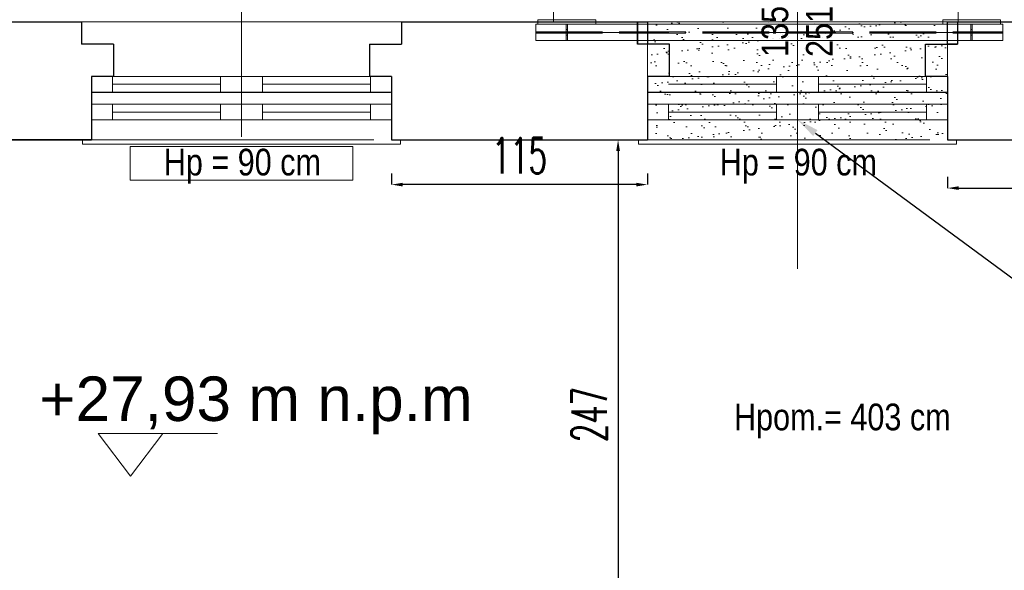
# Model space of a CAD drawing. Header units: millimetres. Extents: x 402 to 79005, y -7782 to 89952.
# Tile 60 of 256: x 26044 to 26487, y 14660 to 14907. Entities that reach past the tile are written whole.
import ezdxf
from ezdxf import colors
from ezdxf.entities.mleader import LeaderData, LeaderLine
from ezdxf.math import Vec2, Vec3

# ---------------------------------------------------------------- set-up
doc = ezdxf.new("R2010")
doc.units = ezdxf.units.MM
doc.header["$LTSCALE"] = 10
for name, pattern in [('ACAD_ISO02W100', [15, 12, -3]), ('ACAD_ISO04W100', [30, 24, -3, 0, -3]), ('DASHED', [19.05, 12.7, -6.35])]:
    doc.linetypes.add(name, pattern=pattern)
doc.layers.get('0').update_dxf_attribs({"lineweight": 0})
doc.layers.get('Defpoints').update_dxf_attribs({"color": 253})
for name, color, linetype, lineweight in [('000_rzedne', 7, 'Continuous', 0), ('01 parter - ściany', 253, 'Continuous', 35), ('0_A_GRZEJNKI', 6, 'Continuous', 0), ('0_A_OKNA ISTNIEJACE', 7, 'Continuous', 0), ('0_A_PRZEKRÓJ', 5, 'Continuous', 0), ('0_A_WYMIAROWANIE', 1, 'Continuous', 5), ('0_A_ŚCIANY ', 253, 'Continuous', 30), ('0_OPISY', 1, 'Continuous', 0), ('0_PROJ WYBURZENIA', 1, 'Continuous', 0), ('0_ZAMUROWANIA', 150, 'Continuous', 30), ('AS_Belki', 145, 'Continuous', 0), ('AS_Blachy', 30, 'Continuous', 0)]:
    doc.layers.add(name, color=color, linetype=linetype, lineweight=lineweight)
doc.styles.add('SIMPLEXD', font='simplex.shx', dxfattribs={"width": 0.6})
doc.styles.get("Standard").update_dxf_attribs({"font": 'arial.ttf'})
doc.styles.add('ZAGOSP', font='txt', dxfattribs={"height": 0.8})
doc.dimstyles.new('1-100', dxfattribs={"dimtxt": 16, "dimasz": 5, "dimexe": 0, "dimexo": 0, "dimgap": 5, "dimtad": 1, "dimdec": 1, "dimtxsty": 'SIMPLEXD', "dimcen": 5, "dimclrt": 256, "dimadec": 0, "dimazin": 0, "dimtfac": 1, "dimtdec": 0, "dimtix": 1, "dimtmove": 1, "dimatfit": 3, "dimldrblk": 'LP', "dimfxl": 0, "dimarcsym": 0})

# ---------------------------------------------------------------- blocks, each defined once
blk = doc.blocks.new('*D3777')
at = {"layer": '0_A_WYMIAROWANIE', "color": 0, "lineweight": -2}
for p, q in [((26461.15, 14836.7), (26461.15, 14831.7)), ((26572.15, 14836.7), (26572.15, 14831.7)), ((26466.15, 14831.7), (26567.15, 14831.7))]:
    blk.add_line(p, q, dxfattribs=at)
at = {"layer": '0_A_WYMIAROWANIE', "color": 0, "lineweight": 9}
for points in [[(26466.15, 14832.54), (26466.15, 14830.87), (26461.15, 14831.7)], [(26567.15, 14830.87), (26567.15, 14832.54), (26572.15, 14831.7)]]:
    blk.add_solid(points, dxfattribs=at)
at = {"layer": 'Defpoints', "color": 0, "lineweight": 9}
for p in [(26461.15, 14853.4), (26572.15, 14853.4), (26572.15, 14831.7)]:
    blk.add_point(p, dxfattribs=at)
at = {"layer": '0_A_WYMIAROWANIE', "insert": (26516.65, 14844.7), "char_height": 16, "attachment_point": 5, "style": 'SIMPLEXD'}
blk.add_mtext('111', dxfattribs=at)
blk = doc.blocks.new('LP')
for p, q in [((0, 1), (0, 0)), ((0, 0), (-1, 0)), ((0, -1), (0, 0)), ((0, 0), (1, 0))]:
    blk.add_line(p, q)
at = {"const_width": 0.2}
blk.add_lwpolyline([(0.707, 0.707), (-0.707, -0.707)], dxfattribs=at)
blk = doc.blocks.new('*D3778')
at = {"layer": '0_A_WYMIAROWANIE', "color": 0, "lineweight": -2}
for p, q in [((26211.15, 14838.27), (26211.15, 14833.27)), ((26326.15, 14838.27), (26326.15, 14833.27)), ((26321.15, 14833.27), (26216.15, 14833.27))]:
    blk.add_line(p, q, dxfattribs=at)
at = {"layer": '0_A_WYMIAROWANIE', "color": 0, "lineweight": 9}
for points in [[(26216.15, 14834.1), (26216.15, 14832.43), (26211.15, 14833.27)], [(26321.15, 14832.43), (26321.15, 14834.1), (26326.15, 14833.27)]]:
    blk.add_solid(points, dxfattribs=at)
at = {"layer": 'Defpoints', "color": 0, "lineweight": 9}
for p in [(26211.15, 14853.4), (26326.15, 14853.4), (26211.15, 14833.27)]:
    blk.add_point(p, dxfattribs=at)
at = {"layer": '0_A_WYMIAROWANIE', "insert": (26268.65, 14846.27), "char_height": 16, "attachment_point": 5, "style": 'SIMPLEXD'}
blk.add_mtext('115', dxfattribs=at)
blk = doc.blocks.new('*D3779')
at = {"layer": '0_A_WYMIAROWANIE', "color": 0, "lineweight": -2}
for p, q in [((26308.77, 14853.4), (26312.98, 14853.4)), ((26312.98, 14848.4), (26312.98, 14611.4)), ((26308.77, 14606.4), (26312.98, 14606.4))]:
    blk.add_line(p, q, dxfattribs=at)
at = {"layer": '0_A_WYMIAROWANIE', "color": 0, "lineweight": 9}
for points in [[(26313.81, 14848.4), (26312.15, 14848.4), (26312.98, 14853.4)], [(26312.15, 14611.4), (26313.81, 14611.4), (26312.98, 14606.4)]]:
    blk.add_solid(points, dxfattribs=at)
at = {"layer": 'Defpoints', "color": 0, "lineweight": 9}
for p in [(26308.77, 14853.4), (26308.77, 14606.4), (26312.98, 14606.4)]:
    blk.add_point(p, dxfattribs=at)
at = {"layer": '0_A_WYMIAROWANIE', "insert": (26299.98, 14729.9), "char_height": 16, "attachment_point": 5, "rotation": 90, "style": 'SIMPLEXD'}
blk.add_mtext('247', dxfattribs=at)
blk = doc.blocks.new('A$C613D1E3E')
for p, q in [((39.12, 19.09), (-14.56, 19.09)), ((-14.56, 19.09), (0, 0)), ((14.56, 19.09), (0, 0))]:
    blk.add_line(p, q)

msp = doc.modelspace()

# ---------------------------------------------------------------- hatches: boundary and pattern name
at = {"layer": '0_PROJ WYBURZENIA', "ltscale": 100}
h = msp.add_hatch(dxfattribs=at)
h.set_pattern_fill('AR-SAND', color=256, scale=0.2, style=0)
h.set_pattern_definition([(37.5, (-2317.418, -30311.278), (-0.3200063, 9.7882647), [0, -7.7216, 0, -8.636, 0, -8.255]), (7.5, (-2317.418, -30311.278), (8.9904657, 14.336502), [0, -4.1656, 0, -6.9596, 0, -2.667]), (327.5, (-2323.667, -30311.278), (15.8198474, 0.0287437), [0, -2.54, 0, -9.144, 0, -11.938]), (317.5, (-2323.667, -30311.278), (15.271129, 4.4585865), [0, -1.27, 0, -5.9944, 0, -6.858])])
h.paths.add_polyline_path([(26327.15, 14853.4), (26461.15, 14853.4), (26461.15, 14906.4), (26327.15, 14906.4)])

# ---------------------------------------------------------------- linework, layer by layer
at = {"color": 1, "lineweight": 0}
for points in [[(26072.15, 14853.4), (26072.15, 14853.4), (26072.15, 14851.4), (26210.65, 14851.4), (26215.15, 14851.4), (26215.15, 14853.4)], [(26322.15, 14853.4), (26322.15, 14853.4), (26322.15, 14851.4), (26460.65, 14851.4), (26465.15, 14851.4), (26465.15, 14853.4)]]:
    msp.add_lwpolyline(points, dxfattribs=at)
at = {"layer": '01 parter - ściany'}
msp.add_line((26076.15, 14853.4), (25880.52, 14853.41), dxfattribs=at)
at = {"layer": '0_A_GRZEJNKI', "lineweight": 0}
msp.add_lwpolyline([(26093.65, 14850.33), (26193.65, 14850.33), (26193.65, 14835.33), (26093.65, 14835.33), (26093.65, 14850.33)], dxfattribs=at)
at = {"layer": '0_A_OKNA ISTNIEJACE', "color": 1, "lineweight": 0}
for points in [[(26076.15, 14874.9), (26076.15, 14881.9), (26211.15, 14881.9), (26211.15, 14874.9)], [(26326.15, 14874.9), (26326.15, 14881.9), (26461.15, 14881.9), (26461.15, 14874.9)], [(26134.15, 14878.4), (26085.65, 14878.4)], [(26201.65, 14878.4), (26153.15, 14878.4)], [(26384.15, 14878.4), (26335.65, 14878.4)], [(26451.65, 14878.4), (26403.15, 14878.4)], [(26076.15, 14862.4), (26076.15, 14869.4), (26211.15, 14869.4), (26211.15, 14862.4)], [(26326.15, 14862.4), (26326.15, 14869.4), (26461.15, 14869.4), (26461.15, 14862.4)], [(26134.15, 14865.9), (26085.65, 14865.9)], [(26201.65, 14865.9), (26153.15, 14865.9)], [(26384.15, 14865.9), (26335.65, 14865.9)], [(26451.65, 14865.9), (26403.15, 14865.9)], [(26076.65, 14862.4), (26210.65, 14862.4)], [(26326.65, 14862.4), (26460.65, 14862.4)]]:
    msp.add_lwpolyline(points, dxfattribs=at)
for points in [[(26076.15, 14881.9), (26085.65, 14881.9), (26085.65, 14874.9), (26076.15, 14874.9)], [(26134.15, 14881.9), (26143.65, 14881.9), (26143.65, 14874.9), (26134.15, 14874.9)], [(26143.65, 14881.9), (26153.15, 14881.9), (26153.15, 14874.9), (26143.65, 14874.9)], [(26201.65, 14881.9), (26211.15, 14881.9), (26211.15, 14874.9), (26201.65, 14874.9)], [(26384.15, 14881.9), (26393.65, 14881.9), (26393.65, 14874.9), (26384.15, 14874.9)], [(26393.65, 14881.9), (26403.15, 14881.9), (26403.15, 14874.9), (26393.65, 14874.9)], [(26451.65, 14881.9), (26461.15, 14881.9), (26461.15, 14874.9), (26451.65, 14874.9)], [(26076.15, 14869.4), (26085.65, 14869.4), (26085.65, 14862.4), (26076.15, 14862.4)], [(26134.15, 14869.4), (26143.65, 14869.4), (26143.65, 14862.4), (26134.15, 14862.4)], [(26143.65, 14869.4), (26153.15, 14869.4), (26153.15, 14862.4), (26143.65, 14862.4)], [(26201.65, 14869.4), (26211.15, 14869.4), (26211.15, 14862.4), (26201.65, 14862.4)], [(26326.15, 14869.4), (26335.65, 14869.4), (26335.65, 14862.4), (26326.15, 14862.4)], [(26384.15, 14869.4), (26393.65, 14869.4), (26393.65, 14862.4), (26384.15, 14862.4)], [(26393.65, 14869.4), (26403.15, 14869.4), (26403.15, 14862.4), (26393.65, 14862.4)], [(26451.65, 14869.4), (26461.15, 14869.4), (26461.15, 14862.4), (26451.65, 14862.4)]]:
    msp.add_lwpolyline(points, close=True, dxfattribs=at)
at = {"layer": '0_A_OKNA ISTNIEJACE', "color": 1, "lineweight": -3}
for points in [[(26076.65, 14874.9), (26210.65, 14874.9)], [(26326.65, 14874.9), (26460.65, 14874.9)]]:
    msp.add_lwpolyline(points, dxfattribs=at)
at = {"layer": '0_A_PRZEKRÓJ', "color": 1, "lineweight": 0}
for points in [[(26143.65, 14854.78), (26143.65, 14975.71)], [(26393.65, 14795.39), (26393.65, 14917.56)], [(26215.65, 14906.4), (26071.65, 14906.4)], [(26465.65, 14906.4), (26321.65, 14906.4)]]:
    msp.add_lwpolyline(points, dxfattribs=at)
at = {"layer": '0_A_ŚCIANY ', "lineweight": 0}
msp.add_lwpolyline([(26465.65, 14906.4), (26592.65, 14906.4), (26592.65, 15676.4)], dxfattribs=at)
at = {"layer": '0_A_ŚCIANY ', "lineweight": 30}
for points in [[(25992.65, 15375.4), (25992.65, 14906.4), (26071.65, 14906.4)], [(26071.65, 14906.4), (26071.65, 14896.4)], [(26215.65, 14906.4), (26321.65, 14906.4)], [(26215.65, 14906.4), (26215.65, 14896.4)], [(26321.65, 14906.4), (26321.65, 14896.4)], [(26465.65, 14906.4), (26465.65, 14896.4)], [(26465.65, 14906.4), (26567.65, 14906.4)], [(26086.15, 14896.4), (26071.65, 14896.4)], [(26086.15, 14896.4), (26086.15, 14881.9)], [(26201.15, 14896.4), (26201.15, 14881.9)], [(26201.15, 14896.4), (26215.65, 14896.4)], [(26336.15, 14896.4), (26336.15, 14896.4), (26321.65, 14896.4)], [(26336.15, 14881.9), (26336.15, 14896.4)], [(26451.15, 14881.9), (26451.15, 14896.4)], [(26451.15, 14896.4), (26465.65, 14896.4)], [(26076.15, 14881.9), (26076.15, 14853.4)], [(26086.15, 14881.9), (26076.15, 14881.9)], [(26211.15, 14881.9), (26201.15, 14881.9)], [(26211.15, 14881.9), (26211.15, 14853.4)], [(26326.15, 14881.9), (26326.15, 14853.4)], [(26336.15, 14881.9), (26326.15, 14881.9)], [(26461.15, 14881.9), (26451.15, 14881.9)], [(26461.15, 14881.9), (26461.15, 14853.4)], [(26211.15, 14853.4), (26326.15, 14853.4)], [(26461.15, 14853.4), (26572.15, 14853.4)]]:
    msp.add_lwpolyline(points, dxfattribs=at)
at = {"layer": '0_A_ŚCIANY ', "linetype": 'DASHED', "lineweight": 0}
for points in [[(26076.15, 14853.4), (26211.15, 14853.4)], [(26326.15, 14853.4), (26461.15, 14853.4)]]:
    msp.add_lwpolyline(points, dxfattribs=at)
at = {"layer": '0_PROJ WYBURZENIA', "linetype": 'DASHED'}
msp.add_lwpolyline([(26326.15, 14853.4), (26461.15, 14853.4), (26461.15, 14906.4), (26326.15, 14906.4)], close=True, dxfattribs=at)
at = {"layer": '0_ZAMUROWANIA', "ltscale": 10}
for points in [[(26326.15, 14896.4), (26321.65, 14896.4), (26321.65, 14906.4), (26326.15, 14906.4)], [(26465.65, 14896.4), (26461.15, 14896.4), (26461.15, 14906.4), (26465.65, 14906.4)]]:
    msp.add_lwpolyline(points, close=True, dxfattribs=at)
at = {"layer": 'AS_Belki', "color": 10, "linetype": 'ACAD_ISO04W100', "ltscale": 0.25}
for p, q in [((26283.95, 14916.96), (26283.95, 14906.43)), ((26465.95, 14916.96), (26465.95, 14906.43)), ((26485.97, 14901.7), (26275.97, 14901.7))]:
    msp.add_line(p, q, dxfattribs=at)
at = {"layer": 'AS_Belki', "linetype": 'Continuous', "ltscale": 0.25}
for p, q in [((26275.97, 14905.4), (26275.97, 14898)), ((26276.95, 14905.4), (26275.97, 14905.4)), ((26458.95, 14905.4), (26302.95, 14905.4)), ((26485.97, 14905.4), (26484.95, 14905.4)), ((26485.97, 14898), (26485.97, 14905.4)), ((26275.97, 14898), (26485.97, 14898))]:
    msp.add_line(p, q, dxfattribs=at)
at = {"layer": 'AS_Belki', "color": 84, "linetype": 'ACAD_ISO02W100', "ltscale": 0.25}
for p, q in [((26275.97, 14902.02), (26485.97, 14902.02)), ((26275.97, 14901.39), (26485.97, 14901.39))]:
    msp.add_line(p, q, dxfattribs=at)
at = {"layer": 'AS_Blachy', "linetype": 'Continuous', "ltscale": 0.25}
for p, q in [((26276.95, 14907.4), (26276.95, 14906.4)), ((26302.95, 14907.4), (26276.95, 14907.4)), ((26302.95, 14906.4), (26302.95, 14907.4)), ((26458.95, 14907.4), (26458.95, 14906.4)), ((26484.95, 14907.4), (26458.95, 14907.4)), ((26484.95, 14906.4), (26484.95, 14907.4)), ((26276.95, 14906.4), (26276.95, 14905.4)), ((26302.95, 14906.4), (26276.95, 14906.4)), ((26302.95, 14905.4), (26276.95, 14905.4)), ((26302.95, 14905.4), (26302.95, 14906.4)), ((26458.95, 14906.4), (26458.95, 14905.4)), ((26484.95, 14906.4), (26458.95, 14906.4)), ((26484.95, 14905.4), (26458.95, 14905.4)), ((26484.95, 14905.4), (26484.95, 14906.4))]:
    msp.add_line(p, q, dxfattribs=at)
at = {"layer": 'AS_Blachy', "color": 84, "linetype": 'ACAD_ISO02W100', "ltscale": 0.25}
for p, q in [((26289.65, 14905.4), (26289.65, 14903.01)), ((26289.65, 14903.01), (26289.65, 14902.02)), ((26290.25, 14903.01), (26289.65, 14903.01)), ((26290.25, 14903.01), (26290.25, 14905.4)), ((26290.25, 14902.02), (26290.25, 14903.01)), ((26471.65, 14905.4), (26471.65, 14903.01)), ((26471.65, 14903.01), (26471.65, 14902.02)), ((26472.25, 14903.01), (26471.65, 14903.01)), ((26472.25, 14903.01), (26472.25, 14905.4)), ((26472.25, 14902.02), (26472.25, 14903.01)), ((26289.65, 14901.39), (26289.65, 14900.4)), ((26289.65, 14900.4), (26289.65, 14898)), ((26289.65, 14900.4), (26290.25, 14900.4)), ((26290.25, 14900.4), (26290.25, 14901.39)), ((26290.25, 14898), (26290.25, 14900.4)), ((26471.65, 14901.39), (26471.65, 14900.4)), ((26471.65, 14900.4), (26471.65, 14898)), ((26471.65, 14900.4), (26472.25, 14900.4)), ((26472.25, 14900.4), (26472.25, 14901.39)), ((26472.25, 14898), (26472.25, 14900.4))]:
    msp.add_line(p, q, dxfattribs=at)

# ---------------------------------------------------------------- block references
at = {"layer": '000_rzedne', "color": 1, "lineweight": 0}
msp.add_blockref('A$C613D1E3E', (26093.69, 14702.26), dxfattribs=at)

# ---------------------------------------------------------------- texts
at = {"color": 1, "lineweight": 30, "ltscale": 100, "insert": (26377.48, 14902.12), "char_height": 12, "width": 185.4507, "attachment_point": 2, "rotation": 90}
msp.add_mtext('{\\fArial Narrow|b0|i0|c238|p34;135\\P251}', dxfattribs=at)
at = {"color": 1, "lineweight": 30, "ltscale": 100, "char_height": 12, "width": 185.4507, "attachment_point": 2}
for s, insert in [('{\\fArial Narrow|b0|i0|c238|p34;Hp = 90 cm}', (26144.04, 14849.39)), ('{\\fArial Narrow|b0|i0|c238|p34;Hp = 90 cm}', (26394.04, 14849.39)), ('{\\fArial Narrow|b0|i0|c238|p34;Hpom.= 403 cm}', (26413.82, 14734.83))]:
    msp.add_mtext(s, dxfattribs=dict(at, insert=insert))
at = {"layer": '000_rzedne', "color": 1, "lineweight": 0, "insert": (26247.6, 14747.02, 0), "char_height": 20, "width": 434.4308, "attachment_point": 3, "style": 'ZAGOSP'}
msp.add_mtext('{\\fArial|b0|i0|c238|p34;+27,93 m n.p.m}', dxfattribs=at)

# ---------------------------------------------------------------- dimensions: what is measured, and where the dimension line sits
at = {"layer": '0_A_WYMIAROWANIE', "color": 1}
for base, p1, p2, picture, middle in [((26211.15, 14833.27), (26326.15, 14853.4), (26211.15, 14853.4), '*D3778', (26268.65, 14846.27)), ((26572.15, 14831.7), (26461.15, 14853.4), (26572.15, 14853.4), '*D3777', (26516.65, 14844.7))]:
    dim = msp.add_linear_dim(base=base, p1=p1, p2=p2, dimstyle='1-100', dxfattribs=at)
    dim.commit()
    dim.dimension.update_dxf_attribs({"geometry": picture, "text_midpoint": middle})
dim = msp.add_linear_dim(base=(26312.98, 14606.4), p1=(26308.77, 14853.4), p2=(26308.77, 14606.4), angle=90, dimstyle='1-100', dxfattribs=at)
dim.commit()
dim.dimension.update_dxf_attribs({"geometry": '*D3779', "text_midpoint": (26299.98, 14729.9)})

# ---------------------------------------------------------------- leaders
at = {"layer": '0_OPISY', "color": 5, "lineweight": 0}
ml = msp.add_multileader_mtext('Standard', dxfattribs=at)
ml.set_content('demontaż  stolarki okiennej ', color=5)
ml.set_leader_properties()
ml.build(insert=Vec2(0, 0))
ml.multileader.update_dxf_attribs({"dogleg_length": 0.36, "arrow_head_size": 10})
ctx = ml.context
ctx.base_point, ctx.char_height, ctx.arrow_head_size, ctx.landing_gap_size, ctx.plane_origin = Vec3(26513, 14774.62), 10, 10, 0.09, Vec3(26207.59, 14997.9)
notes = []
notes.append((ctx, [(0, (1, 1, 0), (26512.64, 14774.62), (1, 0), 0.36, [(0, [(26393.65, 14862.4)], 0, [])])]))
ctx.mtext.insert, ctx.mtext.flow_direction = Vec3(26513.09, 14781.09), 5
for ctx, leaders in notes:
    for number, flags, end, landing, length, lines in leaders:
        leader = LeaderData()
        leader.index, (leader.has_last_leader_line, leader.has_dogleg_vector, leader.attachment_direction) = number, flags
        leader.last_leader_point, leader.dogleg_vector, leader.dogleg_length = Vec3(end), Vec3(landing), length
        for number, points, colour, breaks in lines:
            line = LeaderLine()
            line.index, line.vertices, line.color, line.breaks = number, Vec3.list(points), colors.encode_raw_color(colour), breaks
            leader.lines.append(line)
        ctx.leaders.append(leader)

doc.saveas('drawing.dxf')
